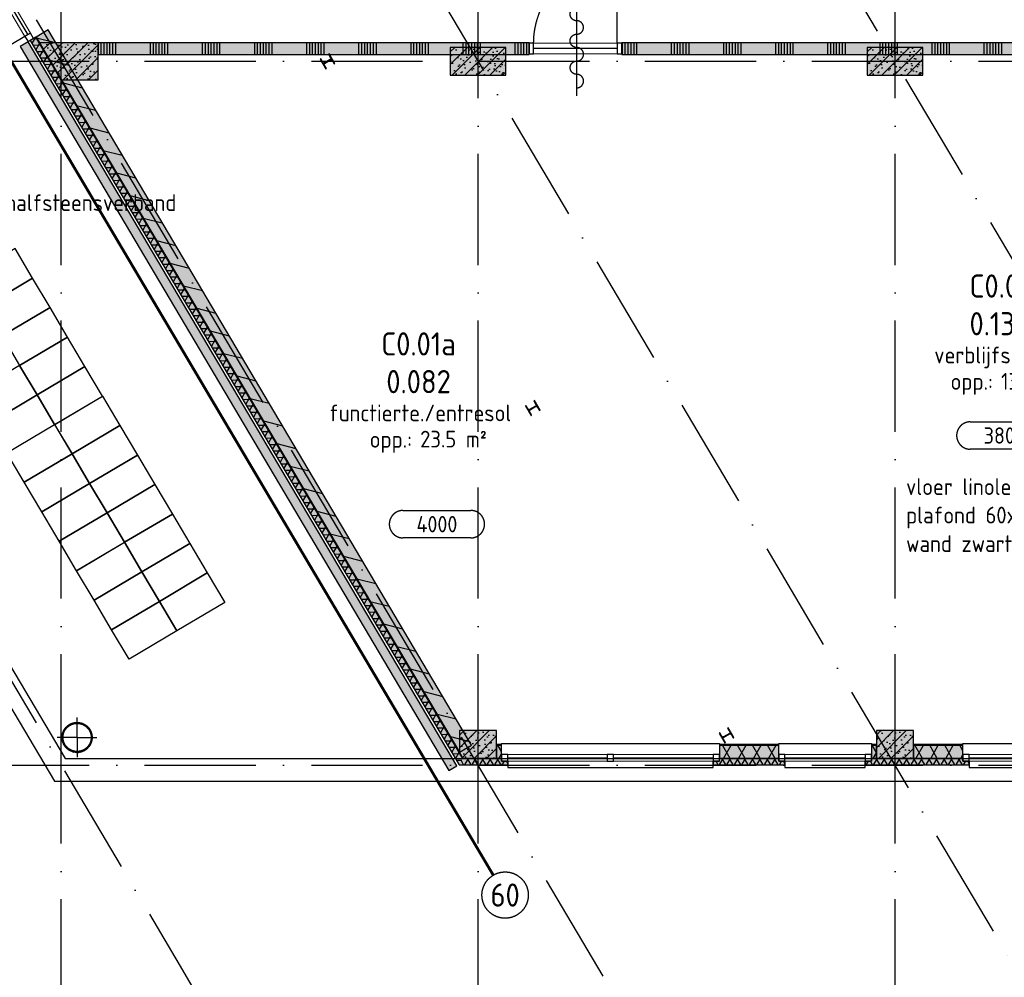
# Model space of a CAD drawing. Header units: millimetres. Extents: x 20872 to 297961, y -293704 to 213007.
# Tile 5 of 256: x 70235 to 80863, y -152289 to -141951. Entities that reach past the tile are written whole.
import ezdxf
from ezdxf.enums import TextEntityAlignment as Align
from ezdxf.xclip import XClip

# ---------------------------------------------------------------- set-up
doc = ezdxf.new("R2010")
doc.units = ezdxf.units.MM
doc.header["$LTSCALE"] = 100
doc.header["$XCLIPFRAME"] = 2
doc.linetypes.add('ACAD_ISO10W100', pattern=[18, 12, -3, 0, -3])
doc.linetypes.add('HIDDEN2', pattern=[0.1875, 0.125, -0.0625])
doc.layers.get('Defpoints').update_dxf_attribs({"color": 181})
for name, color, linetype in [('A--L$7--_stramien', 1, 'Continuous'), ('A--L20--_bovenbouw', 3, 'Continuous'), ('A--L28--_hoofddraagkonstrukties', 8, 'Continuous'), ('A--L30--_afbouw', 7, 'Continuous'), ('A--L65--_beveiligingsinstallaties', 8, 'Continuous'), ('A--L82--_losse gebruikersinventaris', 1, 'Continuous'), ('A--T$1--_algemeen', 1, 'Continuous'), ('A--T$7--_stramien', 7, 'Continuous'), ('HATCH', 8, 'Continuous'), ('WIDE', 8, 'Continuous'), ('XREFS', 9, 'Continuous')]:
    doc.layers.add(name, color=color, linetype=linetype)
doc.styles.add('BURO maatvoering', font='isocp.shx')
doc.styles.add('BURO standaard', font='isocp.shx')
doc.styles.add('JINX standaard', font='isocp.shx')

# ---------------------------------------------------------------- blocks, each defined once
blk = doc.blocks.new('stramienlijnen_1')
at = {"layer": 'A--L$7--_stramien', "color": 1, "linetype": 'ACAD_ISO10W100', "lineweight": -3}
for p, q in [((70684.5, 0), (70684.5, 22800)), ((75184.5, 0), (75184.5, 22800)), ((79684.5, 0), (79684.5, 22800)), ((74294.3, 16702.7), (85457.8, -2152.7)), ((77450.4, -3827), (66357.1, 14908.3)), ((70962.6, 14729.9), (80958, -2152.6)), ((64299.1, 10784.4), (71958.3, -2152.3)), ((57184.5, 7600), (138184.5, 7600)), ((57184.5, 0), (138184.5, 0)), ((70684.5, -4446.1), (70684.5, 0)), ((75184.5, -4446.1), (75184.5, 0)), ((79684.5, -4446.1), (79684.5, 0)), ((71958.3, -2152.3), (72949.8, -3826.9))]:
    blk.add_line(p, q, dxfattribs=at)
at = {"layer": 'Defpoints'}
blk.add_lwpolyline([(34736.5, 60859.2), (70727.2, 75), (164884.5, 75), (164884.5, 96950), (130834.5, 96950), (130834.5, 22725), (79641, 22725), (51266.3, 70646.6)], dxfattribs=at)
blk = doc.blocks.new('begane grond bestaand leeg')
at = {"color": 8}
blk.add_lwpolyline([(130619, 97110), (130619, 22940), (79787, 22940), (51444, 70808), (34518, 60787), (70611, -170), (165129, -170), (165129, 97110)], close=True, dxfattribs=at)
at = {"layer": 'A--T$7--_stramien'}
blk.add_blockref('stramienlijnen_1', (0, 0), dxfattribs=at)
blk = doc.blocks.new('*U412')
at = {"layer": 'HATCH'}
h = blk.add_hatch(dxfattribs=at)
h.set_pattern_fill('ANSI32', color=256, scale=0.5, style=0)
h.set_pattern_definition([(45, (0, -161.95), (-3.3676, 3.3676), []), (45, (2.245, -161.95), (-3.3676, 3.3676), [])])
edge = h.paths.add_edge_path(flags=0)
edge.add_arc((0, -161.95), 161.95, 0, 360)
edge = h.paths.add_edge_path(flags=0)
edge.add_arc((0, -161.95), 151.95, 0, 360)
at = {"color": 0, "linetype": 'ByBlock'}
for radius in [161.95, 151.95]:
    blk.add_circle((0, -161.95), radius, dxfattribs=at)
blk = doc.blocks.new('*U418')
at = {"layer": 'WIDE'}
blk.add_blockref('*U412', (0, 161.95), dxfattribs=at)
blk = doc.blocks.new('*U70')
at = {"layer": 'HATCH'}
h = blk.add_hatch(dxfattribs=at)
h.set_pattern_fill('ANSI32', color=256, scale=0.5, style=0)
h.set_pattern_definition([(45, (0, -57), (-3.3676, 3.3676), []), (45, (2.245, -57), (-3.3676, 3.3676), [])])
edge = h.paths.add_edge_path()
edge.add_line((60, -114), (60, -106))
edge.add_line((60, -106), (14.5, -106))
edge.add_arc((14.5, -94), 12, 180, 270, ccw=False)
edge.add_line((2.5, -94), (2.5, -20))
edge.add_arc((14.5, -20), 12, 90, 180, ccw=False)
edge.add_line((14.5, -8), (60, -8))
edge.add_line((60, -8), (60, 0))
edge.add_line((60, 0), (-60, 0))
edge.add_line((-60, 0), (-60, -8))
edge.add_line((-60, -8), (-14.5, -8))
edge.add_arc((-14.5, -20), 12, 0, 90, ccw=False)
edge.add_line((-2.5, -20), (-2.5, -94))
edge.add_arc((-14.5, -94), 12, -90, 0, ccw=False)
edge.add_line((-14.5, -106), (-60, -106))
edge.add_line((-60, -106), (-60, -114))
edge.add_line((-60, -114), (60, -114))
at = {"color": 0, "linetype": 'ByBlock'}
blk.add_lwpolyline([(60, -114), (60, -106), (14.5, -106, -0.4142136), (2.5, -94), (2.5, -20, -0.4142136), (14.5, -8), (60, -8), (60, 0), (-60, 0), (-60, -8), (-14.5, -8, -0.4142136), (-2.5, -20), (-2.5, -94, -0.4142136), (-14.5, -106), (-60, -106), (-60, -114)], format="xyb", close=True, dxfattribs=at)
blk = doc.blocks.new('*U105')
at = {"layer": 'WIDE'}
blk.add_blockref('*U70', (0, 0), dxfattribs=at)
blk = doc.blocks.new('*U436')
at = {"color": 9}
blk.add_line((0, -107), (0, 107), dxfattribs=at)
blk = doc.blocks.new('*U435')
at = {"color": 9, "linetype": 'HIDDEN2', "ltscale": 5}
blk.add_blockref('*U436', (147559, 8207), dxfattribs=at)
for p, rotation in [((147452, 8100), 90), ((147559, 7993), 180)]:
    blk.add_blockref('*U436', p, dxfattribs=dict(at, rotation=rotation))
at = {"color": 0, "linetype": 'ByBlock', "lineweight": -2, "rotation": 270}
blk.add_blockref('*U436', (147667, 8100), dxfattribs=at)
blk = doc.blocks.new('AL_plafondhoog_01_P03_BV')
at = {"color": 1, "linetype": 'ByBlock', "lineweight": -2, "ltscale": 2}
for points in [[(-5.24, 2.11), (5.24, 2.11)], [(5.24, -2.11), (-5.24, -2.11)]]:
    blk.add_lwpolyline(points, dxfattribs=at)
at = {"color": 1, "linetype": 'ByBlock', "lineweight": -2}
for centre, start, end in [((-5.24, 0), 90, 270), ((5.24, 0), 270, 90)]:
    blk.add_arc(centre, 2.11, start, end, dxfattribs=at)
at = {"color": 2, "linetype": 'ByBlock', "lineweight": -2, "style": 'BURO standaard', "flags": 4}
blk.add_attdef('BURO_RTE:PLAFOND', text='', height=2.5, dxfattribs=at).set_placement((0, 0), align=Align.MIDDLE_CENTER)
blk = doc.blocks.new('BURO_onderaanzicht')
at = {"color": 7}
blk.add_line((-432, 0), (432, 0), dxfattribs=at)
blk = doc.blocks.new('AL_ruimteno_03_P03_BV_GLU-X11 (2)')
at = {"color": 1, "style": 'JINX standaard'}
blk.add_text('opp.:', height=1.8, dxfattribs=at).set_placement((-0.02, -9.72), align=Align.RIGHT)
at = {"color": 2, "linetype": 'ByBlock', "lineweight": -2, "style": 'BURO standaard', "flags": 4}
for tag, p in [('BURO_RTE:RUIMTENUMMER_LEEG', (0.69, 1.47)), ('BURO_RTE:RUIMTENUMMER_TOTAAL', (0.69, -2.59))]:
    blk.add_attdef(tag, text='', height=2.5, dxfattribs=at).set_placement(p, align=Align.MIDDLE_CENTER)
at = {"color": 1, "linetype": 'ByBlock', "lineweight": -2, "style": 'BURO standaard', "flags": 4}
blk.add_attdef('BURO_RTE:BOUWBESLUIT', text='', height=1.8, dxfattribs=at).set_placement((0.86, -5.97), align=Align.MIDDLE_CENTER)
blk.add_attdef('BURO_RTE:OPP', text='', height=1.8, dxfattribs=at).set_placement((0.86, -8.81), align=Align.MIDDLE_LEFT)
blk = doc.blocks.new('65_zelfsl_01_P03_BV')
at = {"color": 1, "lineweight": -2}
blk.add_line((0, -521), (0, 521), dxfattribs=at)
at = {"color": 1, "ltscale": 2}
blk.add_lwpolyline([(0, -434, 1), (0, -289, -1), (0, -145, 1), (0, 0, -1), (0, 145, 1), (0, 289, -1), (0, 434)], format="xyb", dxfattribs=at)
blk = doc.blocks.new('65_brandscheiding_01_P03_BV')
at = {"color": 3, "linetype": 'Continuous', "lineweight": -2}
blk.add_circle((0, 0), 2.5, dxfattribs=at)
at = {"color": 4, "linetype": 'Continuous', "lineweight": -2, "style": 'BURO maatvoering'}
blk.add_attdef('BURO_BRSCH:MIN', text='', height=2.5, dxfattribs=at).set_placement((0, 0), align=Align.MIDDLE_CENTER)
blk = doc.blocks.new('AL_ruimteno_03_P03_BV_ruimteafwerking')
at = {"color": 1, "linetype": 'ByBlock', "lineweight": -2, "style": 'BURO standaard', "flags": 4}
for tag, p in [('BURO_RTE:VLOERAFWERKING', (0.86, 1.42)), ('BURO_RTE:PLAFONDAFWERKING', (0.86, -1.66)), ('BURO_RTE:WANDAFWERKING', (0.86, -4.73))]:
    blk.add_attdef(tag, text='', height=1.8, dxfattribs=at).set_placement(p, align=Align.MIDDLE_LEFT)
blk = doc.blocks.new('65_60min_zelfsl_brandw_01_P03_BV')
at = {"color": 1, "lineweight": -2}
blk.add_line((0, -521), (0, 521), dxfattribs=at)
at = {"color": 1, "ltscale": 2}
for points in [[(-66, 456), (66, 587)], [(63, 458), (-63, 584)], [(-65, -588), (66, -457)], [(64, -586), (-63, -459)]]:
    blk.add_lwpolyline(points, dxfattribs=at)
blk.add_lwpolyline([(0, -434, 1), (0, -289, -1), (0, -145, 1), (0, 0, -1), (0, 145, 1), (0, 289, -1), (0, 434)], format="xyb", dxfattribs=at)
at = {"color": 2, "linetype": 'ByBlock', "lineweight": -2, "style": 'BURO standaard'}
blk.add_text('60', height=140.6, dxfattribs=at).set_placement((-97, -777))
blk = doc.blocks.new('2016-02-04 100 begane grond bestaand')
at = {"layer": 'A--L20--_bovenbouw', "linetype": 'Continuous', "lineweight": -3}
h = blk.add_hatch(dxfattribs=at)
h.set_pattern_fill('_U', color=1, scale=200, angle=-14.3699, style=0, pattern_type=0)
h.set_pattern_definition([(345.6301, (66172.34, 15024.95), (49.6362, 193.7427), [])])
h.paths.add_polyline_path([(66976, 13667), (67105, 13744), (66302, 15100), (66187, 15000)], flags=0)
h.paths.add_polyline_path([(69379, 9609), (69508, 9686), (68937, 10650), (68808, 10574)], flags=0)
h.paths.add_polyline_path([(74985, 141), (75114, 217), (70542, 7939), (70413, 7862)], flags=0)
for points in [[(74985, 141), (75114, 217), (70542, 7939), (70413, 7862)], [(70241, 7760), (74869, -56), (74955, -5), (70327, 7811)], [(75020, 75), (74984, 135), (70410, 7861), (70350, 7825), (74980, 5)], [(70447, 7800), (70684, 7400), (70687, 7400), (71084, 7400), (71084, 7800), (70687, 7800)], [(75734, 7675), (75734, 7800), (71085, 7800), (71085, 7675)], [(82634, 7675), (82634, 7800), (76734, 7800), (76734, 7675)], [(74884, 7450), (75484, 7450), (75484, 7750), (74884, 7750)], [(79384, 7450), (79984, 7450), (79984, 7750), (79384, 7750)], [(74984, 375), (74984, 135), (75020, 75), (75384, 75), (75384, 375)], [(79484, 75), (79884, 75), (79884, 375), (79484, 375)], [(75384, 225), (75384, 75), (75437, 75), (75437, 225)], [(77789, 225), (77789, 75), (78429, 75), (78429, 225)], [(79429, 225), (79429, 75), (79484, 75), (79484, 225)], [(79884, 225), (79884, 75), (80417, 75), (80417, 225)], [(75504, 5), (75504, 46), (75437, 46), (75437, 75), (75020, 75), (74980, 5)], [(78496, 46), (78429, 46), (78429, 75), (77787, 75), (77787, 46), (77720, 46), (77720, 5), (78496, 5)], [(80484, 5), (80484, 46), (80417, 46), (80417, 75), (79429, 75), (79429, 46), (79362, 46), (79362, 5)]]:
    blk.add_hatch(color=60, dxfattribs=at).paths.add_polyline_path(points, flags=0)
h = blk.add_hatch(dxfattribs=at)
h.set_pattern_fill('GENERAL_DIAMONDS', color=1, scale=560, angle=120.6301, style=0, pattern_type=2)
h.set_pattern_definition([(180.6301, (75020.06, 74.995), (0.7698, -69.99577), []), (240.6301, (75020.06, 74.995), (61.003, -34.3312), [])])
h.paths.add_polyline_path([(75020, 75), (70410, 7861), (70350, 7825), (74980, 5)], flags=0)
h = blk.add_hatch(dxfattribs=at)
h.set_pattern_fill('PREFB', color=1, scale=5, style=0)
h.set_pattern_definition([(45, (70686.6, 7399.995), (-67.882, 67.882), []), (17, (70686.6, 7399.995), (25.7875, 79.828), [0, -81.6, -46.2, 0, -67.2]), (48, (70686.6, 7399.995), (-18.4156, 81.172), [0, -80.8, 0, -82.4, 0, -66.4]), (71, (70686.6, 7399.995), (-47.9116, 67.263), [0, -80, 0, -480, -65.8])])
h.paths.add_polyline_path([(70447, 7800), (70684, 7400), (70687, 7400), (71084, 7400), (71084, 7800), (70687, 7800)], flags=0)
h = blk.add_hatch(dxfattribs=at)
h.set_pattern_fill('SWAND', color=1, scale=5, style=0)
h.set_pattern_definition([(90, (71084.55, 7675), (-562.5, 3e-14), []), (90, (71115.8, 7675), (-562.5, 3e-14), []), (90, (71147.05, 7675), (-562.5, 3e-14), []), (90, (71178.3, 7675), (-562.5, 3e-14), []), (90, (71209.55, 7675), (-562.5, 3e-14), []), (90, (71240.8, 7675), (-562.5, 3e-14), []), (90, (71272.05, 7675), (-562.5, 3e-14), [])])
h.paths.add_polyline_path([(75734, 7675), (75734, 7800), (71085, 7800), (71085, 7675)], flags=0)
h.paths.add_polyline_path([(82634, 7675), (82634, 7800), (76734, 7800), (76734, 7675)], flags=0)
h.paths.add_polyline_path([(88984, 7675), (88984, 7800), (83634, 7800), (83634, 7675)], flags=0)
h = blk.add_hatch(dxfattribs=at)
h.set_pattern_fill('PREFB', color=1, scale=5, style=0)
h.set_pattern_definition([(45, (74884.49, 7449.995), (-67.882, 67.882), []), (17, (74884.486, 7449.995), (25.7875, 79.8276), [0, -81.6, -46.2, 0, -67.2]), (48, (74884.486, 7449.995), (-18.4156, 81.172), [0, -80.8, 0, -82.4, 0, -66.4]), (71, (74884.486, 7449.995), (-47.9116, 67.263), [0, -80, 0, -480, -65.8])])
h.paths.add_polyline_path([(74884, 7450), (75484, 7450), (75484, 7750), (74884, 7750)], flags=0)
h = blk.add_hatch(dxfattribs=at)
h.set_pattern_fill('PREFB', color=1, scale=5, style=0)
h.set_pattern_definition([(45, (79384.49, 7449.995), (-67.882, 67.882), []), (17, (79384.49, 7449.995), (25.7875, 79.8276), [0, -81.6, -46.2, 0, -67.2]), (48, (79384.49, 7449.995), (-18.4156, 81.172), [0, -80.8, 0, -82.4, 0, -66.4]), (71, (79384.49, 7449.995), (-47.9116, 67.263), [0, -80, 0, -480, -65.8])])
h.paths.add_polyline_path([(79384, 7450), (79984, 7450), (79984, 7750), (79384, 7750)], flags=0)
h = blk.add_hatch(dxfattribs=at)
h.set_pattern_fill('PREFB', color=1, scale=5, style=0)
h.set_pattern_definition([(45, (74984.485, 74.995), (-67.882, 67.882), []), (17, (74984.485, 74.995), (25.787, 79.828), [0, -81.6, -46.2, 0, -67.2]), (48, (74984.485, 74.995), (-18.416, 81.172), [0, -80.8, 0, -82.4, 0, -66.4]), (71, (74984.485, 74.995), (-47.912, 67.263), [0, -80, 0, -480, -65.8])])
h.paths.add_polyline_path([(74984, 375), (74984, 135), (75020, 75), (75384, 75), (75384, 375)], flags=0)
h = blk.add_hatch(dxfattribs=at)
h.set_pattern_fill('PREFB', color=1, scale=5, style=0)
h.set_pattern_definition([(45, (79484.48, 74.995), (-67.882, 67.882), []), (17, (79484.484, 74.995), (25.787, 79.828), [0, -81.6, -46.2, 0, -67.2]), (48, (79484.484, 74.995), (-18.416, 81.172), [0, -80.8, 0, -82.4, 0, -66.4]), (71, (79484.484, 74.995), (-47.912, 67.263), [0, -80, 0, -480, -65.8])])
h.paths.add_polyline_path([(79484, 75), (79884, 75), (79884, 375), (79484, 375)], flags=0)
h = blk.add_hatch(dxfattribs=at)
h.set_pattern_fill('_U', color=1, scale=70, angle=270, style=0, pattern_type=0)
h.set_pattern_definition([(270, (79484.484, 224.995), (70, -1e-14), [])])
h.paths.add_polyline_path([(79429, 225), (79429, 216), (79484, 216), (79484, 225)], flags=0)
h.paths.add_polyline_path([(77789, 225), (77789, 216), (78429, 216), (78429, 225)], flags=0)
h.paths.add_polyline_path([(75384, 225), (75384, 216), (75437, 216), (75437, 225)], flags=0)
h = blk.add_hatch(dxfattribs=at)
h.set_pattern_fill('GENERAL_DIAMONDS', color=1, scale=1120, angle=180, style=0, pattern_type=2)
h.set_pattern_definition([(240, (79484.48, 216), (121.2436, -70), []), (300, (79484.48, 216), (121.2436, 70), [])])
h.paths.add_polyline_path([(79429, 216), (79429, 75), (79484, 75), (79484, 216)], flags=0)
h.paths.add_polyline_path([(77789, 216), (77789, 75), (78429, 75), (78429, 216)], flags=0)
h.paths.add_polyline_path([(75384, 216), (75384, 75), (75437, 75), (75437, 216)], flags=0)
h = blk.add_hatch(dxfattribs=at)
h.set_pattern_fill('_U', color=1, scale=70, angle=270, style=0, pattern_type=0)
h.set_pattern_definition([(270, (83984.484, 224.995), (70, -1e-14), [])])
h.paths.add_polyline_path([(83560, 225), (83560, 216), (83984, 216), (83984, 225)], flags=0)
h.paths.add_polyline_path([(82460, 225), (82460, 216), (82560, 216), (82560, 225)], flags=0)
h.paths.add_polyline_path([(81417, 225), (81417, 216), (81460, 216), (81460, 225)], flags=0)
h.paths.add_polyline_path([(79884, 225), (79884, 216), (80417, 216), (80417, 225)], flags=0)
h = blk.add_hatch(dxfattribs=at)
h.set_pattern_fill('GENERAL_DIAMONDS', color=1, scale=1120, angle=180, style=0, pattern_type=2)
h.set_pattern_definition([(240, (83984.48, 216), (121.2436, -70), []), (300, (83984.48, 216), (121.2436, 70), [])])
h.paths.add_polyline_path([(83560, 216), (83560, 75), (83984, 75), (83984, 216)], flags=0)
h.paths.add_polyline_path([(82460, 216), (82460, 75), (82560, 75), (82560, 216)], flags=0)
h.paths.add_polyline_path([(81417, 216), (81417, 75), (81460, 75), (81460, 216)], flags=0)
h.paths.add_polyline_path([(79884, 216), (79884, 75), (80417, 75), (80417, 216)], flags=0)
h = blk.add_hatch(dxfattribs=at)
h.set_pattern_fill('GENERAL_DIAMONDS', color=1, scale=560, angle=180, style=0, pattern_type=2)
h.set_pattern_definition([(240, (75437, 74.995), (60.622, -35), []), (300, (75437, 74.995), (60.622, 35), [])])
h.paths.add_polyline_path([(75504, 5), (75504, 46), (75437, 46), (75437, 75), (75020, 75), (74980, 5)], flags=0)
h = blk.add_hatch(dxfattribs=at)
h.set_pattern_fill('GENERAL_DIAMONDS', color=1, scale=560, angle=180, style=0, pattern_type=2)
h.set_pattern_definition([(240, (78428.8, 74.995), (60.622, -35), []), (300, (78428.8, 74.995), (60.622, 35), [])])
h.paths.add_polyline_path([(78496, 46), (78429, 46), (78429, 75), (77787, 75), (77787, 46), (77720, 46), (77720, 5), (78496, 5)], flags=0)
h = blk.add_hatch(dxfattribs=at)
h.set_pattern_fill('GENERAL_DIAMONDS', color=1, scale=560, angle=180, style=0, pattern_type=2)
h.set_pattern_definition([(240, (80416.81, 74.995), (60.622, -35), []), (300, (80416.81, 74.995), (60.622, 35), [])])
h.paths.add_polyline_path([(80484, 5), (80484, 46), (80417, 46), (80417, 75), (79429, 75), (79429, 46), (79362, 46), (79362, 5)], flags=0)
at = {"color": 8}
blk.add_lwpolyline([(130619, 97110), (130619, 22940), (79787, 22940), (51444, 70808), (34518, 60787), (70611, -170), (165129, -170), (165129, 97110)], close=True, dxfattribs=at)
at = {"layer": 'A--L20--_bovenbouw', "color": 2, "linetype": 'Continuous', "lineweight": -3}
for p, q in [((70542, 7939), (70413, 7862)), ((75114, 217), (70542, 7939)), ((70327, 7811), (70241, 7760)), ((70241, 7760), (74869, -56)), ((74955, -5), (70327, 7811)), ((70413, 7862), (74985, 141)), ((75734, 7800), (71085, 7800)), ((71085, 7800), (71085, 7675)), ((75734, 7675), (75734, 7800)), ((82634, 7800), (76734, 7800)), ((76734, 7800), (76734, 7675)), ((71085, 7675), (75734, 7675)), ((76734, 7675), (82634, 7675)), ((74985, 141), (75114, 217)), ((75384, 225), (75384, 216)), ((75437, 225), (75384, 225)), ((75384, 216), (75437, 216)), ((75437, 216), (75437, 225)), ((77789, 225), (77789, 216)), ((78429, 225), (77789, 225)), ((77789, 216), (78429, 216)), ((78429, 216), (78429, 225)), ((79429, 225), (79429, 216)), ((79484, 225), (79429, 225)), ((79429, 216), (79484, 216)), ((79484, 216), (79484, 225)), ((79884, 225), (79884, 216)), ((80417, 225), (79884, 225)), ((79884, 216), (80417, 216)), ((80417, 216), (80417, 225)), ((74869, -56), (74955, -5))]:
    blk.add_line(p, q, dxfattribs=at)
at = {"layer": 'A--L20--_bovenbouw', "color": 1, "linetype": 'Continuous', "lineweight": -3}
for p, q in [((70410, 7861), (70350, 7825)), ((70350, 7825), (74980, 5)), ((75020, 75), (70410, 7861)), ((75384, 216), (75384, 75)), ((75437, 216), (75384, 216)), ((75437, 75), (75437, 216)), ((77789, 216), (77789, 75)), ((78429, 216), (77789, 216)), ((78429, 75), (78429, 216)), ((79429, 216), (79429, 75)), ((79484, 216), (79429, 216)), ((79484, 75), (79484, 216)), ((79884, 216), (79884, 75)), ((80417, 216), (79884, 216)), ((80417, 75), (80417, 216)), ((74980, 5), (75504, 5)), ((75437, 75), (75020, 75)), ((75384, 75), (75437, 75)), ((75437, 46), (75437, 75)), ((75504, 46), (75437, 46)), ((75504, 5), (75504, 46)), ((77787, 46), (77720, 46)), ((77720, 46), (77720, 5)), ((77720, 5), (78496, 5)), ((78429, 75), (77787, 75)), ((77787, 75), (77787, 46)), ((77789, 75), (78429, 75)), ((78429, 46), (78429, 75)), ((78496, 46), (78429, 46)), ((78496, 5), (78496, 46)), ((79429, 46), (79362, 46)), ((79362, 46), (79362, 5)), ((79362, 5), (80484, 5)), ((79429, 75), (79484, 75)), ((80417, 75), (79429, 75)), ((79429, 75), (79429, 46)), ((79884, 75), (80417, 75)), ((80417, 46), (80417, 75)), ((80484, 46), (80417, 46)), ((80484, 5), (80484, 46))]:
    blk.add_line(p, q, dxfattribs=at)
at = {"layer": 'A--L20--_bovenbouw', "color": 3, "linetype": 'Continuous', "lineweight": -3}
for p, q in [((70447, 7800), (70684, 7400)), ((70687, 7800), (70447, 7800)), ((71084, 7800), (70687, 7800)), ((71084, 7400), (71084, 7800)), ((75484, 7750), (74884, 7750)), ((74884, 7750), (74884, 7450)), ((75484, 7450), (75484, 7750)), ((79984, 7750), (79384, 7750)), ((79384, 7750), (79384, 7450)), ((79984, 7450), (79984, 7750)), ((74884, 7450), (75484, 7450)), ((79384, 7450), (79984, 7450)), ((70684, 7400), (70687, 7400)), ((70687, 7400), (71084, 7400)), ((74984, 375), (74984, 135)), ((75384, 375), (74984, 375)), ((75384, 75), (75384, 375)), ((79884, 375), (79484, 375)), ((79484, 375), (79484, 75)), ((79884, 75), (79884, 375)), ((74984, 135), (75020, 75)), ((75020, 75), (75384, 75)), ((79484, 75), (79884, 75))]:
    blk.add_line(p, q, dxfattribs=at)
at = {"layer": 'A--L30--_afbouw', "color": 1, "linetype": 'Continuous', "lineweight": 18}
for p, q in [((69327, 9500), (70293, 7869)), ((69387, 9536), (70353, 7905)), ((76684, 7794), (75784, 7794)), ((76684, 7680), (75784, 7680)), ((75504, 115), (76579, 115)), ((76646, 115), (77722, 115)), ((78496, 115), (79362, 115)), ((80484, 115), (81350, 115)), ((75504, 45), (76579, 45)), ((76646, 45), (77722, 45)), ((78496, 45), (79362, 45)), ((80484, 45), (81350, 45))]:
    blk.add_line(p, q, dxfattribs=at)
at = {"layer": 'A--L30--_afbouw', "color": 1, "linetype": 'Continuous', "lineweight": -3}
for p, q in [((76684, 7794), (76684, 8694)), ((75437, 225), (75437, 235)), ((75437, 235), (77789, 235)), ((77789, 235), (77789, 225)), ((78429, 225), (78429, 235)), ((78429, 235), (79429, 235)), ((79429, 235), (79429, 225)), ((80417, 225), (80417, 235)), ((80417, 235), (81417, 235)), ((75437, 45), (75504, 45)), ((75504, 80), (76579, 80)), ((75504, 45), (75504, -25)), ((76646, 80), (77722, 80)), ((77722, -25), (77722, 45)), ((77722, 45), (77789, 45)), ((78429, 45), (78496, 45)), ((78496, 80), (79362, 80)), ((78496, 45), (78496, -25)), ((79362, -25), (79362, 45)), ((79362, 45), (79429, 45)), ((80417, 45), (80484, 45)), ((80484, 80), (81350, 80)), ((80484, 45), (80484, -25)), ((75504, -25), (77722, -25)), ((78496, -25), (79362, -25)), ((80484, -25), (81350, -25))]:
    blk.add_line(p, q, dxfattribs=at)
at = {"layer": 'A--L30--_afbouw', "color": 2, "linetype": 'Continuous', "lineweight": -3}
for p, q in [((70353, 7905), (70293, 7869)), ((70293, 7869), (70327, 7812)), ((70387, 7847), (70353, 7905)), ((70327, 7812), (70387, 7847)), ((75784, 7794), (75734, 7794)), ((75734, 7794), (75734, 7680)), ((75784, 7680), (75784, 7794)), ((76734, 7794), (76684, 7794)), ((76684, 7794), (76684, 7680)), ((76734, 7680), (76734, 7794)), ((75734, 7680), (75784, 7680)), ((76684, 7680), (76734, 7680)), ((75504, 115), (75437, 115)), ((75437, 115), (75437, 45)), ((75504, 45), (75504, 115)), ((76646, 115), (76579, 115)), ((76579, 115), (76579, 45)), ((76646, 45), (76646, 115)), ((77789, 115), (77722, 115)), ((77722, 115), (77722, 45)), ((77789, 45), (77789, 115)), ((78496, 115), (78429, 115)), ((78429, 115), (78429, 45)), ((78496, 45), (78496, 115)), ((79429, 115), (79362, 115)), ((79362, 115), (79362, 45)), ((79429, 45), (79429, 115)), ((80484, 115), (80417, 115)), ((80417, 115), (80417, 45)), ((80484, 45), (80484, 115)), ((75437, 45), (75504, 45)), ((76579, 45), (76646, 45)), ((77722, 45), (77789, 45)), ((78429, 45), (78496, 45)), ((79362, 45), (79429, 45)), ((80417, 45), (80484, 45))]:
    blk.add_line(p, q, dxfattribs=at)
at = {"layer": 'A--L30--_afbouw', "color": 1, "linetype": 'Continuous', "lineweight": -3}
blk.add_lwpolyline([(70293, 7869), (69477, 7386)], dxfattribs=at)
at = {"layer": 'A--L30--_afbouw', "color": 1, "linetype": 'Continuous', "lineweight": -3, "extrusion": (0, 0, -1)}
blk.add_arc((-76684, 7794), 900, 0, 90, dxfattribs=at)
at = {"layer": 'A--L65--_beveiligingsinstallaties', "color": 1, "linetype": 'ACAD_ISO10W100', "ltscale": 0.3, "true_color": 0xf50004, "const_width": 30}
blk.add_lwpolyline([(68672, 10090), (75348, -1186)], dxfattribs=at)
at = {"layer": 'A--L82--_losse gebruikersinventaris'}
for points in [[(70187, 5578), (69671, 5272), (69860, 4953), (70376, 5259), (70187, 5578)], [(70376, 5259), (69859, 4954), (70048, 4635), (70564, 4941), (70376, 5259)], [(70564, 4941), (70048, 4635), (70236, 4317), (70753, 4623), (70564, 4941)], [(70753, 4623), (70236, 4317), (70425, 3998), (70941, 4304), (70753, 4623)], [(70236, 4317), (69720, 4011), (69909, 3693), (70425, 3998), (70236, 4317)], [(70941, 4304), (70425, 3998), (70613, 3680), (71130, 3986), (70941, 4304)], [(70425, 3998), (69909, 3693), (70097, 3374), (70613, 3680), (70425, 3998)], [(71318, 3667), (70802, 3362), (70614, 3680), (71130, 3986), (71318, 3667)], [(70802, 3362), (70286, 3056), (70097, 3374), (70613, 3680), (70802, 3362)], [(71507, 3349), (70990, 3043), (70802, 3362), (71318, 3667), (71507, 3349)], [(70990, 3043), (70474, 2738), (70286, 3056), (70802, 3362), (70990, 3043)], [(71695, 3031), (71179, 2725), (70990, 3043), (71507, 3349), (71695, 3031)], [(71179, 2725), (70663, 2419), (70474, 2738), (70990, 3043), (71179, 2725)], [(71884, 2712), (71367, 2407), (71179, 2725), (71695, 3031), (71884, 2712)], [(71367, 2406), (70851, 2101), (70663, 2419), (71179, 2725), (71367, 2407)], [(72072, 2394), (71556, 2088), (71367, 2407), (71884, 2712), (72072, 2394)], [(71556, 2088), (71040, 1783), (70851, 2101), (71367, 2407), (71556, 2088)], [(72261, 2076), (71744, 1770), (71556, 2088), (72072, 2394), (72261, 2076)], [(71744, 1770), (71228, 1464), (71040, 1783), (71556, 2088), (71744, 1770)], [(72449, 1757), (71933, 1452), (71744, 1770), (72261, 2076), (72449, 1757)], [(71933, 1451), (71417, 1146), (71228, 1464), (71744, 1770), (71933, 1452)]]:
    blk.add_lwpolyline(points, dxfattribs=at)
blk.add_blockref('*U435', (-76704, -7799))
at = {"layer": 'A--L$7--_stramien'}
blk.add_blockref('stramienlijnen_1', (0, 0), dxfattribs=at)
at = {"layer": 'A--L28--_hoofddraagkonstrukties', "rotation": 300.6301152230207}
blk.add_blockref('*U418', (70856, 301), dxfattribs=at)
at = {"layer": 'A--L30--_afbouw', "color": 1, "linetype": 'Continuous', "lineweight": -3, "extrusion": (6.75041e-17, -1.05552e-16, -1), "xscale": 2.194241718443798, "zscale": -1, "rotation": 239.3698847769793}
blk.add_blockref('BURO_onderaanzicht', (-69840, 8703), dxfattribs=at)
at = {"layer": 'A--L30--_afbouw', "color": 1, "linetype": 'Continuous', "lineweight": -3, "extrusion": (6.75041e-17, -1.05552e-16, -1), "xscale": 1.041666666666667, "zscale": -1}
blk.add_blockref('BURO_onderaanzicht', (-76234, 7737, 400), dxfattribs=at)
at = {"layer": 'A--L65--_beveiligingsinstallaties', "color": 8, "linetype": 'Continuous', "lineweight": -3}
for name, p, rotation in [('65_60min_zelfsl_brandw_01_P03_BV', (70076, 8319), 298.6635815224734), ('65_zelfsl_01_P03_BV', (76250, 7748), 0.01560145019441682)]:
    blk.add_blockref(name, p, dxfattribs=dict(at, rotation=rotation))
at = {"layer": 'A--L65--_beveiligingsinstallaties', "color": 8, "linetype": 'Continuous', "lineweight": -3, "xscale": 100, "yscale": 100, "zscale": 100}
blk.add_blockref('65_brandscheiding_01_P03_BV', (75476, -1401), dxfattribs=at).add_auto_attribs({'BURO_BRSCH:MIN': '60'})
at = {"layer": 'A--T$1--_algemeen', "color": 8, "linetype": 'Continuous', "lineweight": -3}
ref = blk.add_blockref('AL_ruimteno_03_P03_BV_ruimteafwerking', (67244, 5932), dxfattribs=dict(at, xscale=100, yscale=100, zscale=100))
ref.add_attrib('BURO_RTE:VLOERAFWERKING', 'vloer stoeptegels 300x300 halfsteensverband', dxfattribs={"layer": '0', "color": 1, "linetype": 'ByBlock', "lineweight": -2, "height": 180, "style": 'BURO standaard'}).set_placement((67330, 6074), align=Align.MIDDLE_LEFT)
ref = blk.add_blockref('AL_ruimteno_03_P03_BV_GLU-X11 (2)', (80743, 5026), dxfattribs=dict(at, xscale=100, yscale=100, zscale=100))
ref.add_attrib('BURO_RTE:RUIMTENUMMER_TOTAAL', '0.137', dxfattribs={"layer": '0', "color": 2, "linetype": 'ByBlock', "lineweight": -2, "height": 250, "style": 'BURO standaard'}).set_placement((80812, 4767), align=Align.MIDDLE_CENTER)
ref.add_attrib('BURO_RTE:BOUWBESLUIT', 'verblijfsruimte', dxfattribs={"layer": '0', "color": 1, "linetype": 'ByBlock', "lineweight": -2, "height": 180, "style": 'BURO standaard'}).set_placement((80829, 4429), align=Align.MIDDLE_CENTER)
ref.add_attrib('BURO_RTE:RUIMTENUMMER_LEEG', 'C0.01', dxfattribs={"layer": '0', "color": 2, "linetype": 'ByBlock', "lineweight": -2, "height": 250, "style": 'BURO standaard'}).set_placement((80812, 5174), align=Align.MIDDLE_CENTER)
ref.add_attrib('BURO_RTE:OPP', '132.3 m²', dxfattribs={"layer": '0', "color": 1, "linetype": 'ByBlock', "lineweight": -2, "height": 180, "style": 'BURO standaard'}).set_placement((80829, 4145), align=Align.MIDDLE_LEFT)
ref = blk.add_blockref('AL_ruimteno_03_P03_BV_GLU-X11 (2)', (74473, 4401), dxfattribs=dict(at, xscale=100, yscale=100, zscale=100))
ref.add_attrib('BURO_RTE:RUIMTENUMMER_TOTAAL', '0.082', dxfattribs={"layer": '0', "color": 2, "linetype": 'ByBlock', "lineweight": -2, "height": 250, "style": 'BURO standaard'}).set_placement((74542, 4142), align=Align.MIDDLE_CENTER)
ref.add_attrib('BURO_RTE:BOUWBESLUIT', 'functierte./entresol', dxfattribs={"layer": '0', "color": 1, "linetype": 'ByBlock', "lineweight": -2, "height": 180, "style": 'BURO standaard'}).set_placement((74559, 3804), align=Align.MIDDLE_CENTER)
ref.add_attrib('BURO_RTE:RUIMTENUMMER_LEEG', 'C0.01a', dxfattribs={"layer": '0', "color": 2, "linetype": 'ByBlock', "lineweight": -2, "height": 250, "style": 'BURO standaard'}).set_placement((74542, 4549), align=Align.MIDDLE_CENTER)
ref.add_attrib('BURO_RTE:OPP', '23.5 m²', dxfattribs={"layer": '0', "color": 1, "linetype": 'ByBlock', "lineweight": -2, "height": 180, "style": 'BURO standaard'}).set_placement((74559, 3521), align=Align.MIDDLE_LEFT)
at = {"layer": 'A--T$1--_algemeen', "color": 1, "linetype": 'Continuous', "lineweight": -3}
ref = blk.add_blockref('AL_plafondhoog_01_P03_BV', (80864, 3560), dxfattribs=dict(at, xscale=70, yscale=70, zscale=70))
ref.add_attrib('BURO_RTE:PLAFOND', '3800', dxfattribs={"layer": '0', "color": 2, "linetype": 'ByBlock', "lineweight": -2, "height": 175, "style": 'BURO standaard'}).set_placement((80864, 3560), align=Align.MIDDLE_CENTER)
at = {"layer": 'A--T$1--_algemeen', "color": 8, "linetype": 'Continuous', "lineweight": -3}
ref = blk.add_blockref('AL_ruimteno_03_P03_BV_ruimteafwerking', (79718, 2866), dxfattribs=dict(at, xscale=100, yscale=100, zscale=100))
ref.add_attrib('BURO_RTE:VLOERAFWERKING', 'vloer linoleum zwart', dxfattribs={"layer": '0', "color": 1, "linetype": 'ByBlock', "lineweight": -2, "height": 180, "style": 'BURO standaard'}).set_placement((79804, 3008), align=Align.MIDDLE_LEFT)
ref.add_attrib('BURO_RTE:PLAFONDAFWERKING', 'plafond 60x120 akoestisch perfo zwart geschilderd', dxfattribs={"layer": '0', "color": 1, "linetype": 'ByBlock', "lineweight": -2, "height": 180, "style": 'BURO standaard'}).set_placement((79804, 2701), align=Align.MIDDLE_LEFT)
ref.add_attrib('BURO_RTE:WANDAFWERKING', 'wand zwart geschilderd', dxfattribs={"layer": '0', "color": 1, "linetype": 'ByBlock', "lineweight": -2, "height": 180, "style": 'BURO standaard'}).set_placement((79804, 2393), align=Align.MIDDLE_LEFT)
at = {"layer": 'A--T$1--_algemeen', "color": 1, "linetype": 'Continuous', "lineweight": -3}
ref = blk.add_blockref('AL_plafondhoog_01_P03_BV', (74740, 2603), dxfattribs=dict(at, xscale=70, yscale=70, zscale=70))
ref.add_attrib('BURO_RTE:PLAFOND', '4000', dxfattribs={"layer": '0', "color": 2, "linetype": 'ByBlock', "lineweight": -2, "height": 175, "style": 'BURO standaard'}).set_placement((74740, 2603), align=Align.MIDDLE_CENTER)
at = {"layer": 'WIDE', "rotation": 300.6301152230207}
for p in [(73607, 7628), (75823, 3886), (77915, 352)]:
    blk.add_blockref('*U105', p, dxfattribs=at)

msp = doc.modelspace()

# ---------------------------------------------------------------- block references
at = {"layer": 'XREFS', "color": 71, "true_color": 0xc9f18e}
ref = msp.add_blockref('begane grond bestaand leeg', (-1, -150000), dxfattribs=at)
XClip(ref).set_block_clipping_path([(116767.076214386, 82263.1420219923), (116767.076214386, 115683.1420219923), (179861.076214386, 115683.1420219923), (179861.076214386, 13442.9004429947), (164491.5066313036, 13442.9004429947), (116767.076214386, 29769.3836009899)])
at = {"layer": 'XREFS'}
ref = msp.add_blockref('2016-02-04 100 begane grond bestaand', (-1, -150000), dxfattribs=at)
XClip(ref).set_block_clipping_path([(116767.0762143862, 29769.3836009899), (164491.5066313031, 13442.9004429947), (179861.076214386, 13442.9004429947), (179861.076214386, -11696.8579780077), (20873.0762143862, -11696.8579780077), (20873.0762143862, 82263.1420219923), (116767.0762143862, 82263.1420219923)])

doc.saveas('drawing.dxf')
